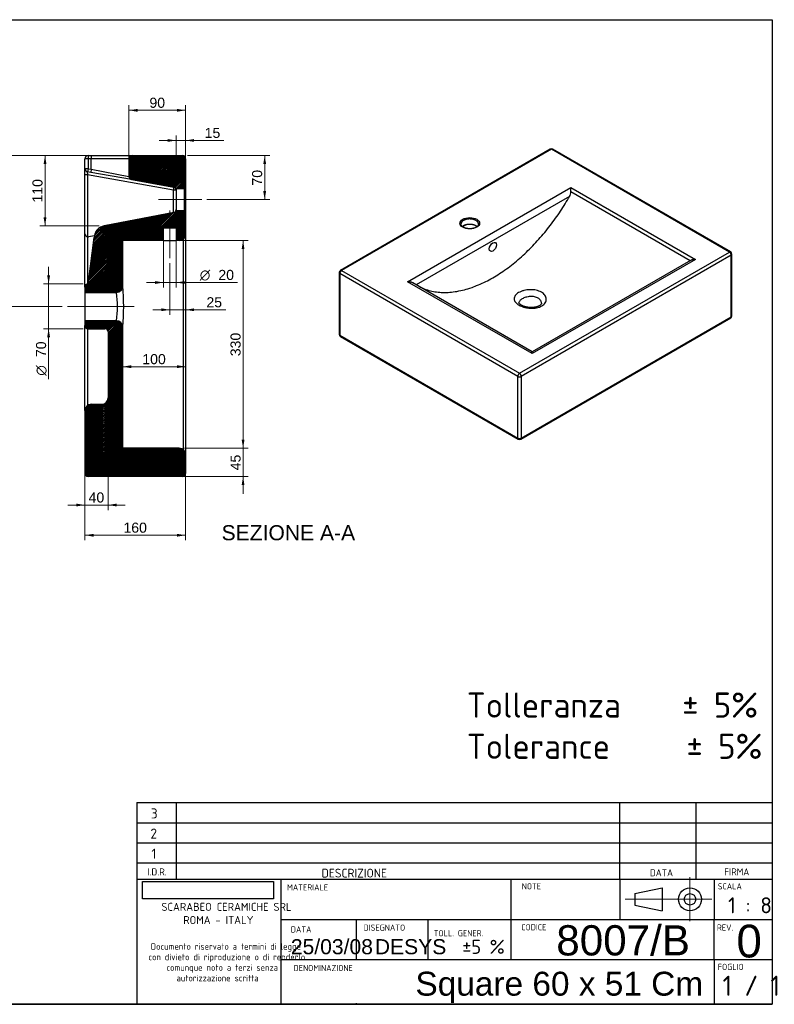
# Model space of a CAD drawing. Header units: millimetres. Extents: x 87 to 2279, y 58 to 1623.
# Tile 2 of 2: x 1079 to 2279, y 58 to 1623. Entities that reach past the tile are written whole.
import ezdxf
from ezdxf.enums import TextEntityAlignment as Align
from ezdxf.lldxf.tags import DXFTag

# ---------------------------------------------------------------- set-up
doc = ezdxf.new("R2010")
doc.units = ezdxf.units.MM
for name, color, linetype in [('1', 7, 'Continuous'), ('Default', 7, 'Continuous'), ('Predefinito', 7, 'Continuous'), ('SQUARE_60-B', 7, 'Continuous')]:
    doc.layers.add(name, color=color, linetype=linetype)
doc.styles.add('SEACAD_arial_ttf', font='arial.ttf')
doc.styles.add('SEACAD_seiso_ttf', font='seiso.ttf')
doc.styles.add('SEACAD_seiso_ttfB', font='seiso.ttf')
doc.styles.add('SEACAD_seiso_ttfBI', font='seiso.ttf')
doc.styles.add('SEACAD_semeca1_ttf', font='semeca1.ttf')
tags = doc.linetypes.add('CENTER2', pattern=[28.575, 19.05, -3.175, 3.175, -3.175]).pattern_tags.tags
tags[10:11] = [DXFTag(74, 4), DXFTag(75, 0), DXFTag(340, '0'), DXFTag(46, 0.0), DXFTag(50, 0.0), DXFTag(44, 0.0), DXFTag(45, 0.0)]
tags[8:9] = [DXFTag(74, 4), DXFTag(75, 0), DXFTag(340, '0'), DXFTag(46, 0.0), DXFTag(50, 0.0), DXFTag(44, 0.0), DXFTag(45, 0.0)]
tags[6:7] = [DXFTag(74, 4), DXFTag(75, 0), DXFTag(340, '0'), DXFTag(46, 0.0), DXFTag(50, 0.0), DXFTag(44, 0.0), DXFTag(45, 0.0)]
tags[4:5] = [DXFTag(74, 4), DXFTag(75, 0), DXFTag(340, '0'), DXFTag(46, 0.0), DXFTag(50, 0.0), DXFTag(44, 0.0), DXFTag(45, 0.0)]
picture_1 = doc.add_image_def('image1.jpg', size_in_pixel=(300, 40))

# ---------------------------------------------------------------- blocks, each defined once
blk = doc.blocks.new('SEANNOT_GROUP2')
at = {"layer": 'Default', "color": 136, "linetype": 'CENTER2', "lineweight": 9}
blk.add_line((1154.6, 1166.8), (1260.6, 1166.8), dxfattribs=at)
blk = doc.blocks.new('SEANNOT_GROUP3')
at = {"layer": 'Default', "color": 136, "linetype": 'CENTER2', "lineweight": 9}
blk.add_line((1317.6, 1319.8), (1317.6, 1243.8), dxfattribs=at)
blk = doc.blocks.new('SEANNOT_GROUP4')
at = {"layer": 'Default', "color": 136, "linetype": 'CENTER2', "lineweight": 9}
blk.add_line((1368.6, 1336.8), (1299.6, 1336.8), dxfattribs=at)
blk = doc.blocks.new('GDimGGroup8')
at = {"layer": 'Default', "linetype": 'Continuous', "lineweight": 9}
for points in [[(1314, 1433.1), (1314, 1428.6), (1327.6, 1430.9)], [(1356.2, 1433.1), (1342.6, 1430.9), (1356.2, 1428.6)]]:
    blk.add_hatch(color=136, dxfattribs=at).paths.add_polyline_path(points)
at = {"layer": 'Default', "color": 136, "linetype": 'Continuous', "lineweight": 9}
for p, q in [((1300.4, 1430.9), (1403.5, 1430.9)), ((1327.6, 1360), (1327.6, 1438.9)), ((1342.6, 1364.3), (1342.6, 1438.9))]:
    blk.add_line(p, q, dxfattribs=at)
at = {"layer": 'Default', "color": 136, "linetype": 'Continuous', "lineweight": 9, "style": 'SEACAD_arial_ttf'}
blk.add_text('15', height=16, dxfattribs=at).set_placement((1372.9, 1450.9), align=Align.TOP_LEFT)
blk = doc.blocks.new('GDimGGroup9')
at = {"layer": 'Default', "linetype": 'Continuous', "lineweight": 9}
for points in [[(1470.6, 1393.2), (1468.3, 1406.8), (1466, 1393.2)], [(1470.6, 1350.4), (1466, 1350.4), (1468.3, 1336.8)]]:
    blk.add_hatch(color=136, dxfattribs=at).paths.add_polyline_path(points)
at = {"layer": 'Default', "color": 136, "linetype": 'Continuous', "lineweight": 9}
for p, q in [((1345.6, 1406.8), (1476.3, 1406.8)), ((1468.3, 1406.8), (1468.3, 1336.8)), ((1376.6, 1336.8), (1476.3, 1336.8))]:
    blk.add_line(p, q, dxfattribs=at)
at = {"layer": 'Default', "color": 136, "linetype": 'Continuous', "lineweight": 9, "style": 'SEACAD_arial_ttf'}
blk.add_text('70', height=16, rotation=90, dxfattribs=at).set_placement((1448.3, 1359.2), align=Align.TOP_LEFT)
blk = doc.blocks.new('GDimGGroup10')
at = {"layer": 'Default', "linetype": 'Continuous', "lineweight": 9}
for points in [[(1116.8, 1393.2), (1121.4, 1393.2), (1119.1, 1406.8)], [(1116.8, 1308.8), (1119.1, 1295.2), (1121.4, 1308.8)]]:
    blk.add_hatch(color=136, dxfattribs=at).paths.add_polyline_path(points)
at = {"layer": 'Default', "color": 136, "linetype": 'Continuous', "lineweight": 9}
for p, q in [((1249.6, 1406.8), (1111.1, 1406.8)), ((1119.1, 1406.8), (1119.1, 1295.2)), ((1205.4, 1295.2), (1111.1, 1295.2))]:
    blk.add_line(p, q, dxfattribs=at)
at = {"layer": 'Default', "color": 136, "linetype": 'Continuous', "lineweight": 9, "style": 'SEACAD_arial_ttf'}
blk.add_text('110', height=16, rotation=90, dxfattribs=at).set_placement((1099.1, 1332.2), align=Align.TOP_LEFT)
blk = doc.blocks.new('GDimGGroup11')
at = {"layer": 'Default', "linetype": 'Continuous', "lineweight": 9}
for points in [[(1060.2, 1393.2), (1064.8, 1393.2), (1062.5, 1406.8)], [(1060.2, 1180.4), (1062.5, 1166.8), (1064.8, 1180.4)]]:
    blk.add_hatch(color=136, dxfattribs=at).paths.add_polyline_path(points)
at = {"layer": 'Default', "color": 136, "linetype": 'Continuous', "lineweight": 9}
for p, q in [((1249.6, 1406.8), (1054.5, 1406.8)), ((1062.5, 1406.8), (1062.5, 1166.8)), ((1146.6, 1166.8), (1054.5, 1166.8))]:
    blk.add_line(p, q, dxfattribs=at)
at = {"layer": 'Default', "color": 136, "linetype": 'Continuous', "lineweight": 9, "style": 'SEACAD_arial_ttf'}
blk.add_text('240', height=16, rotation=90, dxfattribs=at).set_placement((1042.5, 1268), align=Align.TOP_LEFT)
blk = doc.blocks.new('GDimGGroup12')
at = {"layer": 'Default', "linetype": 'Continuous', "lineweight": 9}
for points in [[(1169, 849.3), (1182.6, 851.6), (1169, 853.8)], [(1232.9, 849.3), (1232.9, 853.8), (1219.3, 851.6)]]:
    blk.add_hatch(color=136, dxfattribs=at).paths.add_polyline_path(points)
at = {"layer": 'Default', "color": 136, "linetype": 'Continuous', "lineweight": 9}
for p, q in [((1219.3, 1066.3), (1219.3, 843.6)), ((1182.6, 943.8), (1182.6, 843.6)), ((1155.4, 851.6), (1246.5, 851.6))]:
    blk.add_line(p, q, dxfattribs=at)
at = {"layer": 'Default', "color": 136, "linetype": 'Continuous', "lineweight": 9, "style": 'SEACAD_arial_ttf'}
blk.add_text('40', height=16, dxfattribs=at).set_placement((1188.4, 871.6), align=Align.TOP_LEFT)
blk = doc.blocks.new('GDimGGroup13')
at = {"layer": 'Default', "linetype": 'Continuous', "lineweight": 9}
for points in [[(1196.2, 801.3), (1196.2, 805.8), (1182.6, 803.6)], [(1329, 801.3), (1342.6, 803.6), (1329, 805.8)]]:
    blk.add_hatch(color=136, dxfattribs=at).paths.add_polyline_path(points)
at = {"layer": 'Default', "color": 136, "linetype": 'Continuous', "lineweight": 9}
for p, q in [((1182.6, 943.8), (1182.6, 795.6)), ((1342.6, 923.8), (1342.6, 795.6)), ((1182.6, 803.6), (1342.6, 803.6))]:
    blk.add_line(p, q, dxfattribs=at)
at = {"layer": 'Default', "color": 136, "linetype": 'Continuous', "lineweight": 9, "style": 'SEACAD_arial_ttf'}
blk.add_text('160', height=16, dxfattribs=at).set_placement((1243.8, 823.6), align=Align.TOP_LEFT)
blk = doc.blocks.new('GDimGGroup14')
at = {"layer": 'Default', "linetype": 'Continuous', "lineweight": 9}
for points in [[(1436.2, 955.4), (1431.7, 955.4), (1434, 941.8)], [(1436.2, 883.2), (1434, 896.8), (1431.7, 883.2)]]:
    blk.add_hatch(color=136, dxfattribs=at).paths.add_polyline_path(points)
at = {"layer": 'Default', "color": 136, "linetype": 'Continuous', "lineweight": 9}
for p, q in [((1434, 869.6), (1434, 969)), ((1340.6, 941.8), (1442, 941.8)), ((1270.6, 896.8), (1442, 896.8))]:
    blk.add_line(p, q, dxfattribs=at)
at = {"layer": 'Default', "color": 136, "linetype": 'Continuous', "lineweight": 9, "style": 'SEACAD_arial_ttf'}
blk.add_text('45', height=16, rotation=90, dxfattribs=at).set_placement((1414, 906.7), align=Align.TOP_LEFT)
blk = doc.blocks.new('GDimGGroup15')
at = {"layer": 'Default', "linetype": 'Continuous', "lineweight": 9}
for points in [[(1436.2, 1258.2), (1434, 1271.8), (1431.7, 1258.2)], [(1436.2, 955.4), (1431.7, 955.4), (1434, 941.8)]]:
    blk.add_hatch(color=136, dxfattribs=at).paths.add_polyline_path(points)
at = {"layer": 'Default', "color": 136, "linetype": 'Continuous', "lineweight": 9}
for p, q in [((1315.6, 1271.8), (1442, 1271.8)), ((1434, 941.8), (1434, 1271.8)), ((1340.6, 941.8), (1442, 941.8))]:
    blk.add_line(p, q, dxfattribs=at)
at = {"layer": 'Default', "color": 136, "linetype": 'Continuous', "lineweight": 9, "style": 'SEACAD_arial_ttf'}
blk.add_text('330', height=16, rotation=90, dxfattribs=at).set_placement((1414, 1088), align=Align.TOP_LEFT)
blk = doc.blocks.new('GDimGGroup16')
at = {"layer": 'Default', "linetype": 'Continuous', "lineweight": 9}
for points in [[(1294, 1202.9), (1307.6, 1205.2), (1294, 1207.4)], [(1341.2, 1202.9), (1341.2, 1207.4), (1327.6, 1205.2)]]:
    blk.add_hatch(color=136, dxfattribs=at).paths.add_polyline_path(points)
at = {"layer": 'Default', "color": 136, "linetype": 'Continuous', "lineweight": 9}
for p, q in [((1307.6, 1273.8), (1307.6, 1197.2)), ((1327.6, 1273.8), (1327.6, 1197.2)), ((1280.4, 1205.2), (1425.3, 1205.2))]:
    blk.add_line(p, q, dxfattribs=at)
for s, style, p in [('O', 'SEACAD_semeca1_ttf', (1365.2, 1225.2)), ('20', 'SEACAD_arial_ttf', (1394.7, 1225.2))]:
    blk.add_text(s, height=16, dxfattribs=dict(at, style=style)).set_placement(p, align=Align.TOP_LEFT)
blk = doc.blocks.new('GDimGGroup17')
at = {"layer": 'Default', "linetype": 'Continuous', "lineweight": 9}
for points in [[(1304, 1159.6), (1317.6, 1161.8), (1304, 1164.1)], [(1356.2, 1159.6), (1356.2, 1164.1), (1342.6, 1161.8)]]:
    blk.add_hatch(color=136, dxfattribs=at).paths.add_polyline_path(points)
at = {"layer": 'Default', "color": 136, "linetype": 'Continuous', "lineweight": 9}
for p, q in [((1317.6, 1235.8), (1317.6, 1153.8)), ((1290.4, 1161.8), (1406.4, 1161.8))]:
    blk.add_line(p, q, dxfattribs=at)
at = {"layer": 'Default', "color": 136, "linetype": 'Continuous', "lineweight": 9, "style": 'SEACAD_arial_ttf'}
blk.add_text('25', height=16, dxfattribs=at).set_placement((1375.7, 1181.8), align=Align.TOP_LEFT)
blk = doc.blocks.new('GDimGGroup18')
at = {"layer": 'Default', "linetype": 'Continuous', "lineweight": 9}
for points in [[(1256.2, 1069.1), (1256.2, 1073.7), (1242.6, 1071.4)], [(1329, 1069.1), (1342.6, 1071.4), (1329, 1073.7)]]:
    blk.add_hatch(color=136, dxfattribs=at).paths.add_polyline_path(points)
at = {"layer": 'Default', "color": 136, "linetype": 'Continuous', "lineweight": 9}
blk.add_line((1242.6, 1071.4), (1342.6, 1071.4), dxfattribs=at)
at = {"layer": 'Default', "color": 136, "linetype": 'Continuous', "lineweight": 9, "style": 'SEACAD_arial_ttf'}
blk.add_text('100', height=16, dxfattribs=at).set_placement((1273.8, 1091.4), align=Align.TOP_LEFT)
blk = doc.blocks.new('GDimGGroup19')
at = {"layer": 'Default', "linetype": 'Continuous', "lineweight": 9}
for points in [[(1266.2, 1481), (1252.6, 1478.8), (1266.2, 1476.5)], [(1329, 1481), (1329, 1476.5), (1342.6, 1478.8)]]:
    blk.add_hatch(color=136, dxfattribs=at).paths.add_polyline_path(points)
at = {"layer": 'Default', "color": 136, "linetype": 'Continuous', "lineweight": 9}
for p, q in [((1252.6, 1395.7), (1252.6, 1486.8)), ((1342.6, 1387), (1342.6, 1486.8)), ((1342.6, 1478.8), (1252.6, 1478.8))]:
    blk.add_line(p, q, dxfattribs=at)
at = {"layer": 'Default', "color": 136, "linetype": 'Continuous', "lineweight": 9, "style": 'SEACAD_arial_ttf'}
blk.add_text('90', height=16, dxfattribs=at).set_placement((1285.1, 1498.8), align=Align.TOP_LEFT)
blk = doc.blocks.new('GDimGGroup20')
at = {"layer": 'Default', "linetype": 'Continuous', "lineweight": 9}
for points in [[(1122.5, 1216.4), (1124.8, 1202.8), (1127.1, 1216.4)], [(1122.5, 1118.2), (1127.1, 1118.2), (1124.8, 1131.8)]]:
    blk.add_hatch(color=136, dxfattribs=at).paths.add_polyline_path(points)
at = {"layer": 'Default', "color": 136, "linetype": 'Continuous', "lineweight": 9}
for p, q in [((1124.8, 1230), (1124.8, 1051.5)), ((1179.6, 1202.8), (1116.8, 1202.8)), ((1179.6, 1131.8), (1116.8, 1131.8))]:
    blk.add_line(p, q, dxfattribs=at)
for s, style, p in [('70', 'SEACAD_arial_ttf', (1104.8, 1086.6)), ('O', 'SEACAD_semeca1_ttf', (1104.8, 1057.1))]:
    blk.add_text(s, height=16, rotation=90, dxfattribs=dict(at, style=style)).set_placement(p, align=Align.TOP_LEFT)
blk = doc.blocks.new('SEANNOT_GROUP5')
at = {"layer": 'Default', "color": 7, "linetype": 'Continuous', "lineweight": 0, "style": 'SEACAD_arial_ttf'}
blk.add_text('25/03/08', height=24, dxfattribs=at).set_placement((1509.9, 161.8), align=Align.TOP_LEFT)
blk = doc.blocks.new('SEANNOT_GROUP6')
at = {"layer": 'Default', "color": 7, "linetype": 'Continuous', "lineweight": 0, "style": 'SEACAD_seiso_ttfB'}
blk.add_text('1 / 1', height=32, dxfattribs=at).set_placement((2196.2, 103.7), align=Align.TOP_LEFT)
blk = doc.blocks.new('SEANNOT_GROUP7')
at = {"layer": 'Predefinito', "color": 136, "linetype": 'CENTER2', "lineweight": 9}
for p, q in [((2144.4, 260.1), (2144.4, 190.1)), ((2179.4, 225.1), (2109.4, 225.1))]:
    blk.add_line(p, q, dxfattribs=at)
blk = doc.blocks.new('SEANNOT_GROUP8')
at = {"layer": 'Predefinito', "color": 136, "linetype": 'CENTER2', "lineweight": 9}
blk.add_line((2116.7, 225.1), (2041.4, 225.1), dxfattribs=at)
blk = doc.blocks.new('SEANNOT_GROUP9')
at = {"layer": 'Predefinito', "color": 7, "linetype": 'Continuous', "lineweight": 0, "style": 'SEACAD_arial_ttf'}
blk.add_text('Square 60 x 51 Cm', height=38, dxfattribs=at).set_placement((1708, 110), align=Align.TOP_LEFT)
blk = doc.blocks.new('SEANNOT_GROUP11')
at = {"layer": 'Predefinito', "color": 7, "linetype": 'Continuous', "lineweight": 0, "style": 'SEACAD_arial_ttf'}
blk.add_text('DESYS', height=24, dxfattribs=at).set_placement((1643.4, 161.8), align=Align.TOP_LEFT)
blk = doc.blocks.new('SEANNOT_GROUP13')
at = {"layer": 'Predefinito', "color": 7, "linetype": 'Continuous', "lineweight": 0, "style": 'SEACAD_arial_ttf'}
blk.add_text('8007/B', height=48, dxfattribs=at).set_placement((1931.9, 183.9), align=Align.TOP_LEFT)
blk = doc.blocks.new('SEANNOT_GROUP14')
at = {"layer": 'Predefinito', "color": 7, "linetype": 'Continuous', "lineweight": 0, "style": 'SEACAD_arial_ttf'}
blk.add_text('0', height=52, dxfattribs=at).set_placement((2218.3, 184.7), align=Align.TOP_LEFT)

msp = doc.modelspace()

# ---------------------------------------------------------------- hatches: boundary and pattern name
at = {"layer": 'SQUARE_60-B', "linetype": 'Continuous'}
h = msp.add_hatch(dxfattribs=at)
h.set_pattern_fill('ANSI31', scale=0.551181, angle=9.362e-06, style=0, pattern_type=2)
edge = h.paths.add_edge_path()
edge.add_arc((1337.6, 1401.8), 5, 0, 90)
edge.add_line((1337.6, 1406.8), (1257.6, 1406.8))
edge.add_arc((1257.6, 1401.8), 5, 90, 180)
edge.add_line((1252.6, 1401.8), (1252.6, 1373.6))
edge.add_arc((1257.6, 1373.6), 5, 180, 260)
edge.add_line((1256.7, 1368.7), (1324.1, 1356.8))
edge.add_arc((1323.2, 1351.9), 5, 28.269, 80, ccw=False)
edge.add_line((1327.6, 1354.3), (1340.6, 1354.3))
edge.add_arc((1340.6, 1356.3), 2, 270, 360)
edge.add_line((1342.6, 1356.3), (1342.6, 1401.8))
h = msp.add_hatch(dxfattribs=at)
h.set_pattern_fill('ANSI31', scale=0.551181, angle=9.362e-06, style=0, pattern_type=2)
edge = h.paths.add_edge_path()
edge.add_line((1342.6, 1281.8), (1342.6, 1317.3))
edge.add_arc((1340.6, 1317.3), 2, 0, 90)
edge.add_line((1340.6, 1319.3), (1327.6, 1319.3))
edge.add_arc((1323, 1321.1), 5, 280.7481, 338.3204, ccw=False)
edge.add_line((1323.9, 1316.2), (1213.4, 1295.2))
edge.add_arc((1217.1, 1275.6), 20, 100.7047, 177.2869)
edge.add_line((1197.1, 1276.5), (1188.2, 1206.1))
edge.add_arc((1183.3, 1206.8), 5, 295.756, 352.7789, ccw=False)
edge.add_arc((1187.6, 1197.8), 5, 115.756, 180)
edge.add_line((1182.6, 1197.8), (1182.6, 1189.3))
edge.add_line((1182.6, 1189.3), (1232.6, 1189.3))
edge.add_arc((1232.6, 1199.3), 10, 270, 360)
edge.add_line((1242.6, 1199.3), (1242.6, 1271.8))
edge.add_line((1242.6, 1271.8), (1307.6, 1271.8))
edge.add_line((1307.6, 1271.8), (1307.6, 1291.8))
edge.add_line((1307.6, 1291.8), (1327.6, 1291.8))
edge.add_line((1327.6, 1291.8), (1327.6, 1271.8))
edge.add_line((1327.6, 1271.8), (1332.6, 1271.8))
edge.add_arc((1332.6, 1281.8), 10, 270, 360)
h = msp.add_hatch(dxfattribs=at)
h.set_pattern_fill('ANSI31', scale=0.551181, angle=9.362e-06, style=0, pattern_type=2)
edge = h.paths.add_edge_path()
edge.add_arc((1337.6, 901.8), 5, 270, 360)
edge.add_line((1342.6, 901.8), (1342.6, 931.8))
edge.add_arc((1332.6, 931.8), 10, 0, 90)
edge.add_line((1332.6, 941.8), (1242.6, 941.8))
edge.add_line((1242.6, 941.8), (1242.6, 1134.3))
edge.add_arc((1232.6, 1134.3), 10, 0, 90)
edge.add_line((1232.6, 1144.3), (1182.6, 1144.3))
edge.add_line((1182.6, 1144.3), (1182.6, 1136.8))
edge.add_arc((1187.6, 1136.8), 5, 180, 270)
edge.add_line((1187.6, 1131.8), (1214.3, 1131.8))
edge.add_arc((1214.3, 1126.8), 5, 0, 90, ccw=False)
edge.add_line((1219.3, 1126.8), (1219.3, 1021.8))
edge.add_arc((1209.3, 1021.8), 10, 270, 360, ccw=False)
edge.add_line((1209.3, 1011.8), (1192.6, 1011.8))
edge.add_arc((1192.6, 1001.8), 10, 90, 180)
edge.add_line((1182.6, 1001.8), (1182.6, 901.8))
edge.add_arc((1187.6, 901.8), 5, 180, 270)
edge.add_line((1187.6, 896.8), (1337.6, 896.8))

# ---------------------------------------------------------------- linework, layer by layer
at = {"layer": '1', "color": 7, "linetype": 'Continuous'}
for p, q in [((86.9, 1622.8), (2274.9, 1622.8)), ((2274.9, 1622.8), (2274.9, 58.3)), ((1265, 378.8), (2274.9, 378.8)), ((2032.7, 257.2), (2032.7, 378.8)), ((2154.3, 257.2), (2154.3, 378.8)), ((1265, 346.8), (2274.9, 346.8)), ((1265, 314.8), (2274.9, 314.8)), ((1265, 282.8), (2274.9, 282.8)), ((1265, 257.2), (2274.9, 257.2)), ((2032.7, 257.2), (2032.7, 193.2)), ((2183.1, 257.2), (2183.1, 193.2)), ((2056.8, 234.2), (2100.3, 243.3)), ((2100.3, 243.3), (2100.3, 206.9)), ((2056.8, 234.2), (2056.8, 216)), ((2056.8, 216), (2100.3, 206.9)), ((1494.2, 193.2), (2274.9, 193.2)), ((2183.1, 129.2), (2183.1, 193.2)), ((1494.2, 129.2), (2274.9, 129.2)), ((2183.1, 129.2), (2183.1, 59.8)), ((2274.9, 58.3), (86.9, 58.3)), ((710.3, 58.5), (2274.9, 58.5))]:
    msp.add_line(p, q, dxfattribs=at)
for radius in [18.2, 9.12]:
    msp.add_circle((2144.4, 225.1), radius, dxfattribs=at)
at = {"layer": 'Predefinito', "color": 7, "linetype": 'Continuous'}
for p, q in [((1265, 378.8), (1265, 59.6)), ((1327.5, 378.8), (1327.5, 257.2)), ((1494.2, 257.2), (1494.2, 59.6)), ((1859.5, 257.2), (1859.5, 129.2)), ((1613.7, 193.2), (1613.7, 129.2)), ((1727.7, 193.2), (1727.7, 129.2)), ((1613.7, 59.8), (1613.7, 59.6))]:
    msp.add_line(p, q, dxfattribs=at)
at = {"layer": 'SQUARE_60-B', "color": 7, "linetype": 'Continuous'}
for p, q in [((1922.4, 1417.1), (1588.6, 1224.4)), ((1924.4, 1416.9), (1590.6, 1224.2)), ((2207.2, 1253.6), (1924.4, 1416.9)), ((2209.2, 1253.8), (1926.4, 1417.1)), ((1182.6, 1386), (1182.6, 1401.8)), ((1187.6, 1401.8), (1182.6, 1401.8)), ((1187.6, 1406.8), (1187.6, 1401.8)), ((1187.6, 1406.8), (1192.6, 1406.8)), ((1187.6, 1401.8), (1187.6, 1386)), ((1192.6, 1401.8), (1187.6, 1401.8)), ((1192.6, 1406.8), (1257.6, 1406.8)), ((1192.6, 1406.8), (1192.6, 1401.8)), ((1252.6, 1401.8), (1192.6, 1401.8)), ((1192.6, 1385.1), (1192.6, 1401.8)), ((1252.6, 1401.8), (1252.6, 1373.6)), ((1257.6, 1406.8), (1337.6, 1406.8)), ((1342.6, 1401.8), (1342.6, 1356.3)), ((1182.6, 1376.1), (1182.6, 1386)), ((1187.6, 1386), (1182.6, 1386)), ((1187.6, 1386), (1186.7, 1381)), ((1191.7, 1380.2), (1186.7, 1381)), ((1187.6, 1386), (1192.6, 1385.1)), ((1192.6, 1385.1), (1191.7, 1380.2)), ((1256.7, 1368.7), (1191.7, 1380.2)), ((1192.6, 1385.1), (1252.6, 1373.6)), ((1182.6, 1282.7), (1182.6, 1376.1)), ((1186.7, 1376.1), (1182.6, 1376.1)), ((1186.7, 1376.1), (1186.7, 1277.8)), ((1323.5, 1352), (1186.7, 1376.1)), ((1256.7, 1368.7), (1324.1, 1356.8)), ((1323.5, 1316.1), (1323.5, 1352)), ((1327.6, 1352), (1323.5, 1352)), ((1327.6, 1354.3), (1327.6, 1352)), ((1327.6, 1354.3), (1340.6, 1354.3)), ((1327.6, 1352), (1327.6, 1321)), ((1340.6, 1319.3), (1340.6, 1354.3)), ((1342.6, 1356.3), (1342.6, 1317.3)), ((1695.6, 1206.4), (1955.2, 1356.2)), ((1955.2, 1356.2), (2153.2, 1241.9)), ((1955.2, 1349.4), (1955.2, 1356.2)), ((2144.9, 1239.8), (1955.2, 1349.4)), ((1953, 1341.9), (1709.3, 1201.2)), ((1323.9, 1316.2), (1213.4, 1295.2)), ((1327.6, 1321), (1327.6, 1319.3)), ((1340.6, 1319.3), (1327.6, 1319.3)), ((1342.6, 1317.3), (1342.6, 1281.8)), ((1307.6, 1291.8), (1327.6, 1291.8)), ((1307.6, 1271.8), (1307.6, 1291.8)), ((1327.6, 1291.8), (1327.6, 1271.8)), ((1789.2, 1297), (1787.8, 1296.2)), ((1182.6, 1197.8), (1182.6, 1282.7)), ((1186.6, 1277.8), (1186.6, 1203.1)), ((1188.2, 1206.1), (1197.1, 1276.5)), ((1197.5, 1279.4), (1188.5, 1277.8)), ((1307.6, 1271.8), (1242.6, 1271.8)), ((1242.6, 1199.3), (1242.6, 1271.8)), ((1307.6, 1271.8), (1327.6, 1271.8)), ((1332.6, 1271.8), (1327.6, 1271.8)), ((1339.4, 939.1), (1339.4, 1274.4)), ((1342.6, 1281.8), (1342.6, 931.8)), ((1873.5, 1060.9), (2207.2, 1253.6)), ((2210.1, 1248.7), (1876.3, 1056)), ((2153.2, 1241.9), (1893.6, 1092.1)), ((2145.2, 1240), (1893.6, 1094.8)), ((2210.1, 1150.7), (2210.1, 1248.7)), ((2211.2, 1152.3), (2211.2, 1250.3)), ((1586.6, 1220.9), (1586.6, 1122.9)), ((1590.6, 1224.2), (1873.5, 1060.9)), ((1870.7, 1056), (1587.8, 1219.3)), ((1587.8, 1219.3), (1587.8, 1121.3)), ((1893.6, 1092.1), (1695.6, 1206.4)), ((1182.6, 1197.8), (1182.6, 1189.3)), ((1182.6, 1189.3), (1182.6, 1144.3)), ((1182.6, 1189.3), (1232.6, 1189.3)), ((1893.6, 1094.8), (1703.6, 1204.5)), ((1232.6, 1144.3), (1182.6, 1144.3)), ((1182.6, 1144.3), (1182.6, 1136.8)), ((1875.5, 956.2), (2209.2, 1148.8)), ((1876.3, 958), (2210.1, 1150.7)), ((1182.6, 1001.8), (1182.6, 1136.8)), ((1186.6, 1131.9), (1186.6, 1009.8)), ((1187.6, 1131.8), (1214.3, 1131.8)), ((1219.3, 1126.8), (1219.3, 1021.8)), ((1242.6, 941.8), (1242.6, 1134.3)), ((1587.8, 1121.3), (1870.7, 958)), ((1588.6, 1119.5), (1871.5, 956.2)), ((1893.6, 1092.1), (1893.6, 1094.8)), ((1870.7, 958), (1870.7, 1056)), ((1876.3, 1056), (1876.3, 958)), ((1182.6, 1001.8), (1182.6, 901.8)), ((1192.6, 1011.8), (1209.3, 1011.8)), ((1332.6, 941.8), (1242.6, 941.8)), ((1342.6, 931.8), (1342.6, 901.8)), ((1337.6, 896.8), (1187.6, 896.8))]:
    msp.add_line(p, q, dxfattribs=at)
for centre, radius, start, end in [((1924.4, 1413.6), 4, 60, 120), ((1187.6, 1401.8), 5, 90, 180), ((1257.6, 1401.8), 5, 90, 180), ((1337.6, 1401.8), 5, 0, 90), ((1187.6, 1386), 5, 180, 260), ((1257.6, 1373.6), 5, 180, 260), ((1322.6, 1352), 5, 0, 80), ((1323.2, 1351.9), 5, 28.269, 80), ((1323.2, 1351.9), 5, 80.002, 80.0042), ((1340.6, 1356.3), 2, 270, 360), ((1939.8, 1349.8), 15.4, 329.1185, 358.2915), ((1323, 1321.1), 5, 280.7481, 338.3204), ((1340.6, 1317.3), 2, 0, 90), ((1217.1, 1275.6), 20, 100.7047, 177.2869), ((1812.4, 1242.2), 59.3, 114.5623, 119.726), ((1187.6, 1282.7), 5, 180, 260), ((1187.6, 1282.7), 5, 260, 280), ((1332.6, 1281.8), 10, 270, 360), ((2207.2, 1250.3), 4, 0, 60), ((1590.6, 1220.9), 4, 120, 180), ((1183.3, 1206.8), 5, 295.756, 352.7789), ((1187.6, 1197.8), 5, 115.756, 180), ((1232.6, 1199.3), 10, 270, 360), ((1083.7, 1166.8), 150.6, 351.4068, 8.5934), ((920.8, 1166.8), 323.4, 354.2335, 5.7672), ((1083.7, 1166.8), 150.6, 351.4066, 351.4068), ((1232.6, 1134.3), 10, 0, 90), ((2207.2, 1152.3), 4, 300, 360), ((1187.6, 1136.8), 5, 180, 270), ((1214.3, 1126.8), 5, 0, 90), ((920.8, 1166.8), 323.4, 354.2328, 354.2335), ((1590.6, 1122.9), 4, 180, 240), ((1209.3, 1021.8), 10, 270, 360), ((1192.6, 1001.8), 10, 90, 180), ((1873.5, 959.6), 4, 240, 300), ((1332.6, 931.8), 10, 0, 90), ((1187.6, 901.8), 5, 180, 270), ((1337.6, 901.8), 5, 270, 360)]:
    msp.add_arc(centre, radius, start, end, dxfattribs=at)
for centre, major_axis in [((1794.3, 1299.3), (15.6, 0)), ((1831.1, 1261.7), (4, 6.93))]:
    msp.add_ellipse(centre, major_axis=major_axis, ratio=0.57735, dxfattribs=at)
for points, weights in [([(1924.4, 1416.9), (1923.2, 1417.5), (1922.4, 1417.1)], [1, 0.923879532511, 1]), ([(1926.4, 1417.1), (1925.6, 1417.5), (1924.4, 1416.9)], [1, 0.923879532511, 1]), ([(1186.7, 1381), (1185.9, 1381.2), (1186.7, 1376.1)], [1, 0.717688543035, 1]), ([(1323.5, 1352), (1324.3, 1356.8), (1323.5, 1356.9)], [1, 0.717688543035, 1]), ([(1714.4, 1198.3), (1836.2, 1138.1), (1953, 1341.9)], [1, 0.718226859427, 1]), ([(1323.5, 1316.1), (1327.5, 1316.9), (1327.6, 1321)], [1, 0.774231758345, 1]), ([(1790.5, 1297.3), (1785.5, 1296.5), (1782.6, 1294)], [1, 0.937479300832, 1]), ([(1787.9, 1296.7), (1787.8, 1296.4), (1787.8, 1296.2)], [1, 0.995926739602, 1]), ([(1805.9, 1294), (1800.3, 1298.8), (1790.5, 1297.3)], [1, 0.809621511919, 1]), ([(1808.3, 1298), (1808.3, 1298.1), (1808.3, 1298.1)], [1, 0.999947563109, 1]), ([(2209.2, 1253.8), (2208.4, 1254.2), (2207.2, 1253.6)], [1, 0.923879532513, 1]), ([(2210.1, 1248.7), (2210.1, 1251.9), (2207.2, 1253.6)], [1, 0.707106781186, 1]), ([(2153.2, 1241.9), (2148.5, 1241.9), (2145.2, 1240)], [1, 0.923879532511, 1]), ([(2210.1, 1248.7), (2211.2, 1249.3), (2211.2, 1250.3)], [1, 0.92387953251, 1]), ([(1586.6, 1220.9), (1586.6, 1219.9), (1587.8, 1219.3)], [1, 0.923879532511, 1]), ([(1590.6, 1224.2), (1587.8, 1222.5), (1587.8, 1219.3)], [1, 0.707106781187, 1]), ([(1590.6, 1224.2), (1589.5, 1224.8), (1588.6, 1224.4)], [1, 0.923879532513, 1]), ([(1703.6, 1204.5), (1700.3, 1206.4), (1695.6, 1206.4)], [1, 0.923879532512, 1]), ([(2209.2, 1148.8), (2210.1, 1149.3), (2210.1, 1150.7)], [1, 0.92387953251, 1]), ([(2210.1, 1150.7), (2211.2, 1151.4), (2211.2, 1152.3)], [1, 0.923879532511, 1]), ([(1586.6, 1122.9), (1586.6, 1122), (1587.8, 1121.3)], [1, 0.92387953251, 1]), ([(1587.8, 1121.3), (1587.8, 1119.9), (1588.6, 1119.5)], [1, 0.923879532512, 1]), ([(1873.5, 1060.9), (1870.7, 1059.2), (1870.7, 1056)], [1, 0.707106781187, 1]), ([(1870.7, 1056), (1873.5, 1054.3), (1876.3, 1056)], [1, 0.707106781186, 1]), ([(1876.3, 1056), (1876.3, 1059.2), (1873.5, 1060.9)], [1, 0.707106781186, 1]), ([(1870.7, 958), (1870.7, 956.6), (1871.5, 956.2)], [1, 0.923879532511, 1]), ([(1870.7, 958), (1873.5, 956.4), (1876.3, 958)], [1, 0.707106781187, 1]), ([(1875.5, 956.2), (1876.3, 956.6), (1876.3, 958)], [1, 0.923879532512, 1])]:
    msp.add_rational_spline(points, weights, degree=2, dxfattribs=at)
msp.add_rational_spline([(1808.3, 1298.1), (1808, 1306.1), (1794.1, 1306.1), (1780.3, 1306), (1780.3, 1298)], [1, 0.710718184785, 1, 0.710718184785, 1], degree=2, knots=[0, 0, 0, 0.5, 0.5, 1, 1, 1], dxfattribs=at)
for points, knots in [([(1808.3, 1298.1), (1808.3, 1298), (1808.3, 1297.6), (1808.1, 1296.8), (1807.7, 1295.8), (1807, 1294.9), (1805.9, 1293.9), (1804.7, 1293), (1803.1, 1292.3), (1801.4, 1291.6), (1799.6, 1291.1), (1797.6, 1290.8), (1795.5, 1290.6), (1793.4, 1290.6), (1791.4, 1290.7), (1789.3, 1291), (1787.5, 1291.5), (1785.7, 1292.1), (1784.2, 1292.9), (1782.9, 1293.7), (1781.8, 1294.6), (1781, 1295.6), (1780.5, 1296.5), (1780.3, 1297.4), (1780.3, 1297.8), (1780.3, 1298)], [0, 0, 0, 0, 0.013177, 0.06499, 0.1099, 0.157723, 0.203724, 0.249029, 0.294214, 0.339461, 0.384867, 0.43043, 0.476114, 0.521863, 0.567621, 0.61331, 0.658867, 0.704236, 0.749373, 0.79427, 0.839012, 0.88379, 0.929085, 0.975907, 1, 1, 1, 1]), ([(1872.7, 1169.2), (1871.5, 1169.9), (1870.4, 1170.7), (1868.5, 1172.2), (1867.7, 1173), (1866.4, 1174.7), (1865.8, 1175.5), (1865.1, 1177.3), (1864.9, 1178.2), (1864.8, 1180), (1865, 1180.9), (1865.5, 1182.7), (1866, 1183.5), (1867.2, 1185.2), (1868, 1186), (1869.8, 1187.6), (1870.9, 1188.4), (1873.2, 1189.7), (1874.5, 1190.4), (1877.4, 1191.5), (1878.8, 1192), (1882, 1192.8), (1883.6, 1193.1), (1886.9, 1193.6), (1888.5, 1193.7), (1891.9, 1193.8), (1893.6, 1193.7), (1896.8, 1193.5), (1898.4, 1193.2), (1901.5, 1192.5), (1903, 1192.1), (1905.7, 1191.1), (1907.1, 1190.5), (1909.4, 1189.1), (1910.5, 1188.4), (1912.4, 1186.7), (1913.2, 1185.8), (1915.2, 1183), (1915.9, 1180.9), (1916.1, 1177.9), (1916, 1176.8), (1915.4, 1174.8), (1914.9, 1173.8), (1913.7, 1171.9), (1912.9, 1171), (1911.1, 1169.3), (1910.1, 1168.5), (1906.5, 1166.5), (1903.6, 1165.4), (1899, 1164.5), (1897.3, 1164.3), (1894.1, 1164.1), (1892.4, 1164.1), (1889, 1164.3), (1887.4, 1164.5), (1884.1, 1165), (1882.5, 1165.4), (1879.4, 1166.3), (1877.9, 1166.8), (1875.1, 1167.9), (1873.9, 1168.5), (1872.7, 1169.2)], [0, 0, 0, 0, 0.03125, 0.03125, 0.0625, 0.0625, 0.09375, 0.09375, 0.125, 0.125, 0.15625, 0.15625, 0.1875, 0.1875, 0.21875, 0.21875, 0.25, 0.25, 0.28125, 0.28125, 0.3125, 0.3125, 0.34375, 0.34375, 0.375, 0.375, 0.40625, 0.40625, 0.4375, 0.4375, 0.46875, 0.46875, 0.5, 0.5, 0.53125, 0.53125, 0.5625, 0.5625, 0.625, 0.625, 0.65625, 0.65625, 0.6875, 0.6875, 0.71875, 0.71875, 0.75, 0.75, 0.8125, 0.8125, 0.84375, 0.84375, 0.875, 0.875, 0.90625, 0.90625, 0.9375, 0.9375, 0.96875, 0.96875, 1, 1, 1, 1]), ([(1908.5, 1172.5), (1908.5, 1172.5), (1908.5, 1172.5), (1908.5, 1173.2), (1908.3, 1174), (1907.9, 1175.4), (1907.5, 1176.1), (1906.6, 1177.5), (1906.1, 1178.1), (1904.8, 1179.3), (1904, 1179.9), (1901.5, 1181.3), (1899.5, 1182), (1896.3, 1182.7), (1895.1, 1182.8), (1892.8, 1182.9), (1891.6, 1182.9), (1889.3, 1182.8), (1888.1, 1182.6), (1885.8, 1182.2), (1884.7, 1182), (1882.5, 1181.4), (1881.4, 1181), (1879.5, 1180.2), (1878.6, 1179.7), (1876.9, 1178.8), (1876.1, 1178.3), (1874.8, 1177.2), (1874.3, 1176.6), (1873.4, 1175.5), (1873, 1174.9), (1872.6, 1173.7), (1872.5, 1173.1), (1872.5, 1172.5), (1872.5, 1172.5), (1872.5, 1172.4)], [0.3749893, 0.3749893, 0.3749893, 0.3749893, 0.375, 0.375, 0.40625, 0.40625, 0.4375, 0.4375, 0.46875, 0.46875, 0.5, 0.5, 0.5625, 0.5625, 0.59375, 0.59375, 0.625, 0.625, 0.65625, 0.65625, 0.6875, 0.6875, 0.71875, 0.71875, 0.75, 0.75, 0.78125, 0.78125, 0.8125, 0.8125, 0.84375, 0.84375, 0.875, 0.875, 0.8753088, 0.8753088, 0.8753088, 0.8753088]), ([(1879.4, 1167.8), (1879, 1167.9), (1878.1, 1168.3), (1876.7, 1168.9), (1875.3, 1169.8), (1874.2, 1170.5), (1873.4, 1171.3), (1872.8, 1171.9), (1872.6, 1172.3), (1872.5, 1172.5), (1872.4, 1172.6), (1872.4, 1172.6)], [0, 0, 0, 0, 0.05678, 0.1676265, 0.2762181, 0.378811, 0.4796265, 0.5833983, 0.6829642, 0.7815566, 0.8751444, 0.8751444, 0.8751444, 0.8751444]), ([(1908.4, 1172.5), (1908.4, 1172.4), (1908.5, 1172.2), (1908.4, 1171.9), (1908.2, 1171.3), (1907.7, 1170.6), (1907, 1169.8), (1906.1, 1169.1), (1905, 1168.3), (1903.6, 1167.6), (1902.1, 1166.9), (1900.2, 1166.3), (1898.2, 1165.9), (1896, 1165.6), (1893.7, 1165.4), (1891.3, 1165.4), (1888.9, 1165.5), (1886.5, 1165.8), (1884.2, 1166.3), (1882, 1166.8), (1880.4, 1167.4), (1879.6, 1167.7), (1879.4, 1167.8)], [0, 0, 0, 0, 0.013337, 0.080636, 0.141197, 0.204768, 0.252697, 0.303353, 0.354772, 0.401391, 0.451339, 0.502341, 0.554744, 0.606919, 0.659814, 0.713402, 0.767238, 0.821668, 0.875533, 0.929688, 0.983859, 1, 1, 1, 1])]:
    msp.add_open_spline(points, degree=3, knots=knots, dxfattribs=at)
msp.add_open_spline([(1780.3, 1298), (1780.3, 1298), (1780.3, 1298)], degree=2, dxfattribs=at)

# ---------------------------------------------------------------- block references
at = {"layer": 'Default'}
for name in ['GDimGGroup19', 'GDimGGroup8', 'GDimGGroup11', 'GDimGGroup10', 'GDimGGroup9', 'SEANNOT_GROUP4', 'SEANNOT_GROUP3', 'GDimGGroup16', 'GDimGGroup15', 'GDimGGroup20', 'GDimGGroup17', 'SEANNOT_GROUP2', 'GDimGGroup18', 'GDimGGroup12', 'GDimGGroup14', 'GDimGGroup13', 'SEANNOT_GROUP5', 'SEANNOT_GROUP6']:
    msp.add_blockref(name, (0, 0), dxfattribs=at)
at = {"layer": 'Predefinito'}
for name in ['SEANNOT_GROUP7', 'SEANNOT_GROUP8', 'SEANNOT_GROUP13', 'SEANNOT_GROUP14', 'SEANNOT_GROUP11', 'SEANNOT_GROUP9']:
    msp.add_blockref(name, (0, 0), dxfattribs=at)

# ---------------------------------------------------------------- texts
at = {"color": 7, "linetype": 'Continuous', "style": 'SEACAD_arial_ttf'}
msp.add_text('SEZIONE A-A', height=24, dxfattribs=at).set_placement((1399.8, 819.6), align=Align.TOP_LEFT)
at = {"layer": '1', "color": 7, "linetype": 'Continuous', "style": 'SEACAD_seiso_ttf'}
for s, height, p in [('NOTE', 9.79, (1877, 250.6)), ('SCALA', 9.79, (2188.6, 250.6)), ('MATERIALE', 9.79, (1503.8, 248.9)), ('1 : 8', 25.6, (2205, 228.4)), ('DATA', 9.79, (1509.9, 182.1)), ('DISEGNATO', 9.79, (1625.5, 185)), ('TOLL. GENER.', 9.792, (1737.1, 176.1)), ('CODICE', 9.79, (1876.2, 185.6)), ('REV.', 9.79, (2187.2, 185.1)), ('±5 %', 22.4, (1782.3, 160.8)), ('DENOMINAZIONE', 9.767, (1514.3, 120.8)), ('FOGLIO', 9.79, (2188.6, 122.6))]:
    msp.add_text(s, height=height, dxfattribs=at).set_placement(p, align=Align.TOP_LEFT)
at = {"layer": 'Default', "color": 7, "linetype": 'Continuous', "style": 'SEACAD_seiso_ttf'}
for s, p in [('Tolleranza    ± 5%', (1789.6, 553.7)), ('Tolerance     ± 5%', (1789.6, 488.2))]:
    msp.add_text(s, height=40, dxfattribs=at).set_placement(p, align=Align.TOP_LEFT)
at = {"layer": 'Predefinito', "color": 7, "linetype": 'Continuous'}
for s, height, style, p in [('3', 16, 'SEACAD_seiso_ttf', (1287.4, 369.5)), ('2', 16, 'SEACAD_seiso_ttf', (1286.7, 337.5)), ('1', 16, 'SEACAD_seiso_ttf', (1288.3, 305.5)), ('I.D.R.', 11.2, 'SEACAD_seiso_ttf', (1281.7, 274.3)), ('DESCRIZIONE', 14, 'SEACAD_seiso_ttf', (1558.8, 273.7)), ('DATA', 11.2, 'SEACAD_seiso_ttf', (2080.7, 272.9)), ('FIRMA', 11.2, 'SEACAD_seiso_ttf', (2198.8, 274.3)), ('SCARABEO CERAMICHE SRL', 12.8, 'SEACAD_seiso_ttfBI', (1304.1, 219.5)), ('ROMA - ITALY', 12.8, 'SEACAD_seiso_ttfBI', (1338.9, 198.5)), ('Documento riservato a termini di legge', 10.24, 'SEACAD_seiso_ttf', (1287.3, 155.3)), ('con divieto di riproduzione o di renderlo', 10.24, 'SEACAD_seiso_ttf', (1283.4, 138.5)), ('comunque noto a terzi senza ', 10.24, 'SEACAD_seiso_ttf', (1312.1, 121.8)), ('autorizzazione scritta', 10.24, 'SEACAD_seiso_ttf', (1328.2, 105))]:
    msp.add_text(s, height=height, dxfattribs=dict(at, style=style)).set_placement(p, align=Align.TOP_LEFT)

# ---------------------------------------------------------------- pictures from other files: only their frames are drawn
image = msp.add_image(picture_1, insert=(1274.3, 225.8), size_in_units=(208.2, 27.8))

doc.saveas('drawing.dxf')
